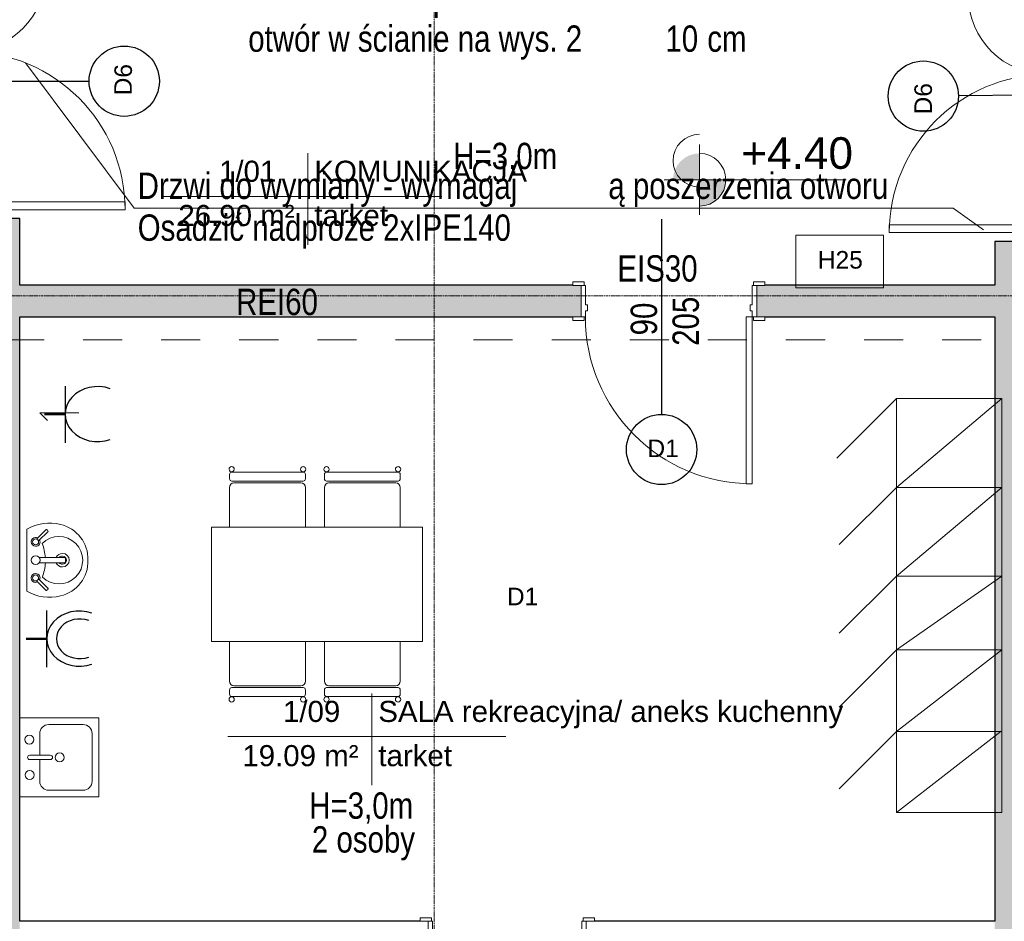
# Model space of a CAD drawing. Header units: centimetres. Extents: x 14504 to 44111, y -18976 to -7683.
# Tile 71 of 141: x 30891 to 31451, y -17667 to -17154. Entities that reach past the tile are written whole.
import ezdxf

# ---------------------------------------------------------------- set-up
doc = ezdxf.new("R2010")
doc.units = ezdxf.units.CM
doc.linetypes.add('Aligning Line 1_8_', pattern=[0.635, 0.3175, -0.3175])
doc.linetypes.add('Linia siatki', pattern=[0.9925, 0.47, -0.2175, 0.0875, -0.2175])
for name, color, linetype, lineweight in [('A-AREA-IDEN', 4, 'Continuous', 9), ('A-DETL', 6, 'Continuous', 9), ('A-DETL-MEDM', 33, 'Continuous', 25), ('A-DETL-THIN', 151, 'Continuous', 9), ('A-DOOR', 31, 'Continuous', 9), ('A-DOOR-FRAM', 31, 'Continuous', 18), ('A-WALL', 4, 'Continuous', 9), ('A-WALL-PATT', 111, 'Continuous', 25), ('G-ANNO-DIMS', 111, 'Continuous', 9), ('G-ANNO-TEXT', 8, 'Continuous', 9), ('I-FURN', 30, 'Continuous', 9), ('I-WALL', 2, 'Continuous', 9), ('IE inst', 1, 'Continuous', 50), ('P-SANR-FIXT', 6, 'Continuous', 9), ('S-GRID', 8, 'Continuous', 9)]:
    doc.layers.add(name, color=color, linetype=linetype, lineweight=lineweight)
doc.styles.add('Arial_1', font='arial.ttf', dxfattribs={"height": 12})
doc.styles.add('Arial_2', font='arial.ttf', dxfattribs={"height": 18})
doc.styles.add('Arial_3', font='arial.ttf', dxfattribs={"width": 0.8, "height": 18})
doc.styles.add('Arial_4', font='arial.ttf', dxfattribs={"height": 10})

# ---------------------------------------------------------------- blocks, each defined once
blk = doc.blocks.new('wewnetrzne dwupanelowe - 900 x 2100mm-658878-4_Poziom piętra')
at = {"layer": 'A-DOOR'}
for p, q in [((-54.635, 11.3175), (-48.135, 11.3175)), ((-54.635, 9.3175), (-54.635, 11.3175)), ((-48.135, 11.3175), (-48.135, 9.3175)), ((48.135, 11.3175), (54.635, 11.3175)), ((48.135, 9.3175), (48.135, 11.3175)), ((54.635, 11.3175), (54.635, 9.3175)), ((-48.135, 9.3175), (-54.635, 9.3175)), ((54.635, 9.3175), (48.135, 9.3175)), ((-54.635, -8.6825), (-48.135, -8.6825)), ((-54.635, -10.6825), (-54.635, -8.6825)), ((-48.135, -10.6825), (-54.635, -10.6825)), ((-48.135, -8.6825), (-48.135, -10.6825)), ((48.135, -8.6825), (54.635, -8.6825)), ((48.135, -10.6825), (48.135, -8.6825)), ((54.635, -10.6825), (48.135, -10.6825)), ((54.635, -8.6825), (54.635, -10.6825))]:
    blk.add_line(p, q, dxfattribs=at)
at = {"layer": 'A-DOOR', "lineweight": 18}
for p, q in [((44, -8.6825), (47.5, -8.6825)), ((44, -103.6825), (44, -8.6825)), ((47.5, -8.6825), (47.5, -103.6825)), ((47.5, -103.6825), (44, -103.6825))]:
    blk.add_line(p, q, dxfattribs=at)
at = {"layer": 'A-DOOR'}
blk.add_arc((47.5, -8.6825), 95, 180, 270, dxfattribs=at)
at = {"layer": 'A-DOOR-FRAM'}
for p, q in [((-50, 9.3175), (-47.5, 9.3175)), ((-50, -8.6825), (-50, 9.3175)), ((-47.5, 9.3175), (-47.5, -1.69)), ((47.5, 9.3175), (50, 9.3175)), ((47.5, -1.69), (47.5, 9.3175)), ((50, 9.3175), (50, -8.6825)), ((-47.5, -1.69), (-46.23, -1.69)), ((-47.5, -5.1825), (-47.5, -8.6825)), ((-46.23, -5.1825), (-47.5, -5.1825)), ((-46.23, -1.69), (-46.23, -5.1825)), ((46.23, -1.69), (47.5, -1.69)), ((46.23, -5.1825), (46.23, -1.69)), ((47.5, -5.1825), (46.23, -5.1825)), ((47.5, -8.6825), (47.5, -5.1825)), ((-47.5, -8.6825), (-50, -8.6825)), ((50, -8.6825), (47.5, -8.6825))]:
    blk.add_line(p, q, dxfattribs=at)
blk = doc.blocks.new('Stół - prostokątny - 1830 x 0762mm-493090-4_Poziom piętra')
at = {"layer": 'I-FURN'}
for p, q in [((60, 32.5), (-60, 32.5)), ((-60, 32.5), (-60, -32.5)), ((60, -32.5), (60, 32.5)), ((-60, -32.5), (60, -32.5))]:
    blk.add_line(p, q, dxfattribs=at)
blk = doc.blocks.new('Krzesło Breuera - Krzesło Breuera-494065-4_Poziom piętra')
at = {"layer": 'I-FURN'}
for p, q in [((-21.59, 9.96), (-21.59, -12.7)), ((21.59, -12.7), (21.59, 9.96)), ((20.32, -16.35), (-20.32, -16.35)), ((-19.05, -15.24), (19.05, -15.24)), ((-21.59, -17.62), (-21.59, -20.08)), ((-20.32, -21.35), (20.32, -21.35)), ((21.59, -20.08), (21.59, -17.62))]:
    blk.add_line(p, q, dxfattribs=at)
for centre, radius, start, end in [((-19.05, -12.7), 2.54, 180, 270), ((-20.32, -17.62), 1.27, 90, 180), ((19.05, -12.7), 2.54, 270, 360), ((20.32, -17.62), 1.27, 360, 90), ((-20.35, -23.06), 1.51, 360, 180), ((-20.32, -20.08), 1.27, 180, 270), ((20.37, -23.06), 1.51, 360, 180), ((20.32, -20.08), 1.27, 270, 360), ((-20.35, -23.06), 1.51, 180, 360), ((20.37, -23.06), 1.51, 180, 360)]:
    blk.add_arc(centre, radius, start, end, dxfattribs=at)
blk = doc.blocks.new('Krzesło Breuera - Krzesło Breuera-494360-4_Poziom piętra')
at = {"layer": 'I-FURN'}
for p, q in [((-21.59, 17.62), (-21.59, 20.08)), ((-20.32, 21.35), (20.32, 21.35)), ((21.59, 20.08), (21.59, 17.62)), ((-21.59, -9.96), (-21.59, 12.7)), ((20.32, 16.35), (-20.32, 16.35)), ((-19.05, 15.24), (19.05, 15.24)), ((21.59, 12.7), (21.59, -9.96))]:
    blk.add_line(p, q, dxfattribs=at)
for centre, radius, start, end in [((-20.35, 23.06), 1.51, 0, 180), ((-20.35, 23.06), 1.51, 180, 0), ((20.37, 23.06), 1.51, 0, 180), ((20.37, 23.06), 1.51, 180, 0), ((-20.32, 20.08), 1.27, 90, 180), ((-20.32, 17.62), 1.27, 180, 270), ((20.32, 20.08), 1.27, 0, 90), ((20.32, 17.62), 1.27, 270, 0), ((-19.05, 12.7), 2.54, 90, 180), ((19.05, 12.7), 2.54, 0, 90)]:
    blk.add_arc(centre, radius, start, end, dxfattribs=at)
blk = doc.blocks.new('Lavabo mural - 05 - 440mm x 350mm-346807-4_Poziom piętra')
at = {"layer": 'P-SANR-FIXT'}
for p, q in [((17.65, 0), (-17.65, 0)), ((-17.19, -11.05), (-11.74, -5.6)), ((17.5, -11.05), (12.05, -5.6)), ((-16.1, -12.14), (-10.65, -6.69)), ((-1.5, -21.49), (-1.5, -7.07)), ((1.5, -21.49), (1.5, -7.07)), ((16.41, -12.14), (10.96, -6.69))]:
    blk.add_line(p, q, dxfattribs=at)
for centre, radius, start, end in [((5.33, -13.08), 26.44, 150.3649, 193.6351), ((-5.33, -13.08), 26.44, 346.3649, 29.6351), ((-10.13, -5.07), 2.5, 0, 180), ((-10.13, -5.07), 2.5, 180, 207.0533), ((-10.13, -5.07), 1.7, 360, 180), ((-10.13, -5.07), 1.7, 180, 198.0596), ((-10.13, -5.07), 1.7, 198.0596, 360), ((-10.13, -5.07), 2.5, 242.9467, 0), ((0, -5.07), 2.5, 0, 180), ((0, -5.07), 2.5, 180, 0), ((10.43, -5.07), 2.5, 360, 180), ((10.43, -5.07), 2.5, 180, 297.0533), ((10.43, -5.07), 1.7, 0, 180), ((10.43, -5.07), 1.7, 180, 0), ((10.43, -5.07), 2.5, 332.9467, 360), ((0, -18.36), 13.5, 135.4629, 45.0556), ((-0.16, 16.03), 26.66, 249.1986, 267.1093), ((-0.16, 16.03), 26.66, 273.5606, 291.3199), ((0, -20.36), 3.86, 112.8828, 180), ((0, -20.36), 3.86, 360, 67.1178), ((-0.59, -14.51), 20.35, 193.6351, 271.6558), ((0, -20.36), 3.86, 180, 360), ((0, -20.36), 2.35, 129.6826, 180), ((0, -20.36), 2.35, 180, 360), ((0.59, -14.51), 20.35, 268.3442, 346.3649), ((0, -20.36), 2.35, 360, 50.3185)]:
    blk.add_arc(centre, radius, start, end, dxfattribs=at)
for centre, major_axis, ratio, start_param, end_param in [((-16.65, -11.59), (-0.545, 0.545), 0.274309, 0, 3.141593), ((16.95, -11.59), (0.545, 0.545), 0.274309, 3.141593, 6.283185), ((0, -21.49), (-1.5, 0), 0.428525, 0, 3.141593)]:
    blk.add_ellipse(centre, major_axis=major_axis, ratio=ratio, start_param=start_param, end_param=end_param, dxfattribs=at)
blk = doc.blocks.new('Drzwi-korytarz-niesymetryczne-wpuszczane - 1350 x 2000mm-590928-4_Poziom piętra')
at = {"layer": 'A-DOOR', "lineweight": 18}
for p, q in [((-63, 6.365), (-67.5, 6.365)), ((-67.5, 6.365), (-67.5, -83.635)), ((-63, -83.635), (-63, 6.365)), ((63, 6.365), (67.5, 6.365)), ((63, -38.635), (63, 6.365)), ((67.5, 6.365), (67.5, -38.635)), ((67.5, -38.635), (63, -38.635)), ((-67.5, -83.635), (-63, -83.635))]:
    blk.add_line(p, q, dxfattribs=at)
at = {"layer": 'A-DOOR'}
for centre, radius, start, end in [((-67.5, 6.365), 90, 270, 360), ((67.5, 6.365), 45, 180, 270)]:
    blk.add_arc(centre, radius, start, end, dxfattribs=at)
at = {"layer": 'A-DOOR-FRAM'}
for p, q in [((-72.5, 21.365), (-67.5, 21.365)), ((-72.5, 6.365), (-72.5, 21.365)), ((-67.5, 21.365), (-67.5, 16.44375)), ((67.5, 21.365), (72.5, 21.365)), ((67.5, 16.44375), (67.5, 21.365)), ((72.5, 21.365), (72.5, 6.365)), ((-67.5, 16.44375), (-65.9125, 16.44375)), ((-67.5, 11.34125), (-67.5, 6.365)), ((-65.9125, 11.34125), (-67.5, 11.34125)), ((-65.9125, 16.44375), (-65.9125, 11.34125)), ((65.9125, 16.44375), (67.5, 16.44375)), ((65.9125, 11.34125), (65.9125, 16.44375)), ((67.5, 11.34125), (65.9125, 11.34125)), ((67.5, 6.365), (67.5, 11.34125)), ((-67.5, 6.365), (-72.5, 6.365)), ((72.5, 6.365), (67.5, 6.365))]:
    blk.add_line(p, q, dxfattribs=at)
blk = doc.blocks.new('Drzwi-korytarz-niesymetryczne-wpuszczane - 1350 x 2000mm-591046-4_Poziom piętra')
at = {"layer": 'A-DOOR', "lineweight": 18}
for p, q in [((-67.5, -6.365), (-67.5, 83.635)), ((-67.5, 83.635), (-63, 83.635)), ((-63, 83.635), (-63, -6.365)), ((67.5, 38.635), (63, 38.635)), ((63, 38.635), (63, -6.365)), ((67.5, -6.365), (67.5, 38.635)), ((-63, -6.365), (-67.5, -6.365)), ((63, -6.365), (67.5, -6.365))]:
    blk.add_line(p, q, dxfattribs=at)
at = {"layer": 'A-DOOR'}
for centre, radius, start, end in [((-67.5, -6.365), 90, 0, 90), ((67.5, -6.365), 45, 90, 180)]:
    blk.add_arc(centre, radius, start, end, dxfattribs=at)
at = {"layer": 'A-DOOR-FRAM'}
for p, q in [((-67.5, -6.365), (-72.5, -6.365)), ((-72.5, -6.365), (-72.5, -21.365)), ((-67.5, -11.34125), (-67.5, -6.365)), ((67.5, -6.365), (67.5, -11.34125)), ((72.5, -6.365), (67.5, -6.365)), ((72.5, -21.365), (72.5, -6.365)), ((-65.9125, -11.34125), (-67.5, -11.34125)), ((-67.5, -21.365), (-67.5, -16.44375)), ((-67.5, -16.44375), (-65.9125, -16.44375)), ((-65.9125, -16.44375), (-65.9125, -11.34125)), ((67.5, -11.34125), (65.9125, -11.34125)), ((65.9125, -11.34125), (65.9125, -16.44375)), ((65.9125, -16.44375), (67.5, -16.44375)), ((67.5, -16.44375), (67.5, -21.365)), ((-72.5, -21.365), (-67.5, -21.365)), ((67.5, -21.365), (72.5, -21.365))]:
    blk.add_line(p, q, dxfattribs=at)
blk = doc.blocks.new('Drzwi-wewnętrzne-jednoskrzydłowe-dwupanelowe-drewniane - 900 x 2100mm-623786-4_Poziom piętra')
at = {"layer": 'A-DOOR', "lineweight": 18}
for p, q in [((42.5, 112.6825), (39, 112.6825)), ((39, 112.6825), (39, 27.6825)), ((42.5, 27.6825), (42.5, 112.6825)), ((39, 27.6825), (42.5, 27.6825))]:
    blk.add_line(p, q, dxfattribs=at)
at = {"layer": 'A-DOOR'}
for p, q in [((-43.135, 29.6825), (-49.635, 29.6825)), ((-49.635, 29.6825), (-49.635, 27.6825)), ((-43.135, 27.6825), (-43.135, 29.6825)), ((49.635, 29.6825), (43.135, 29.6825)), ((43.135, 29.6825), (43.135, 27.6825)), ((49.635, 27.6825), (49.635, 29.6825)), ((-49.635, 27.6825), (-43.135, 27.6825)), ((43.135, 27.6825), (49.635, 27.6825)), ((-43.135, -28.3175), (-49.635, -28.3175)), ((-49.635, -28.3175), (-49.635, -30.3175)), ((-49.635, -30.3175), (-43.135, -30.3175)), ((-43.135, -30.3175), (-43.135, -28.3175)), ((49.635, -28.3175), (43.135, -28.3175)), ((43.135, -28.3175), (43.135, -30.3175)), ((43.135, -30.3175), (49.635, -30.3175)), ((49.635, -30.3175), (49.635, -28.3175))]:
    blk.add_line(p, q, dxfattribs=at)
blk.add_arc((42.5, 27.6825), 85, 90, 180, dxfattribs=at)
at = {"layer": 'A-DOOR-FRAM'}
for p, q in [((-42.5, 27.6825), (-45, 27.6825)), ((-45, 27.6825), (-45, -28.3175)), ((-42.5, 24.1825), (-42.5, 27.6825)), ((-41.23, 24.1825), (-42.5, 24.1825)), ((-41.23, 20.69), (-41.23, 24.1825)), ((42.5, 24.1825), (41.23, 24.1825)), ((41.23, 24.1825), (41.23, 20.69)), ((42.5, 27.6825), (42.5, 24.1825)), ((45, 27.6825), (42.5, 27.6825)), ((45, -28.3175), (45, 27.6825)), ((-42.5, -28.3175), (-42.5, 20.69)), ((-42.5, 20.69), (-41.23, 20.69)), ((41.23, 20.69), (42.5, 20.69)), ((42.5, 20.69), (42.5, -28.3175)), ((-45, -28.3175), (-42.5, -28.3175)), ((42.5, -28.3175), (45, -28.3175))]:
    blk.add_line(p, q, dxfattribs=at)
blk = doc.blocks.new('Zlew kuchenny - typu wyspowego - 450 x 450mm-548266-4_Poziom piętra')
at = {"layer": 'P-SANR-FIXT'}
for p, q in [((-20.93, 22.73), (-20.93, -22.27)), ((24.07, -22.27), (24.07, 22.73)), ((0.3, 17.02), (0.3, 5.31)), ((2.84, 17.02), (2.84, 5.31)), ((0.3, 11.3), (-12.04, 11.3)), ((15.18, 11.3), (2.84, 11.3)), ((-17.12, 6.22), (-17.12, -13.38)), ((20.26, -13.38), (20.26, 6.22)), ((-20.93, -22.27), (24.07, -22.27)), ((-12.04, -18.46), (15.18, -18.46))]:
    blk.add_line(p, q, dxfattribs=at)
for centre, radius, start, end in [((-8.43, 17.02), 2.54, 360, 180), ((-8.43, 17.02), 2.54, 180, 360), ((1.57, 17.02), 1.27, 360, 180), ((11.73, 17.23), 2.54, 360, 180), ((11.73, 17.23), 2.54, 180, 0), ((-12.04, 6.22), 5.08, 90, 180), ((15.18, 6.22), 5.08, 360, 90), ((1.57, 0), 2.54, 360, 180), ((1.57, 0), 2.54, 180, 0), ((1.57, 5.31), 1.27, 180, 0), ((-12.04, -13.38), 5.08, 180, 270), ((15.18, -13.38), 5.08, 270, 0)]:
    blk.add_arc(centre, radius, start, end, dxfattribs=at)
blk = doc.blocks.new('Etyk_pom_1_mala - Etyk_pom_1_mala-219433-4_Poziom piętra')
at = {"layer": 'A-AREA-IDEN'}
for p, q in [((-0.0958, 0.1444), (-0.0958, -0.3781)), ((-0.9154, -0.1015), (0.6661, -0.1015))]:
    blk.add_line(p, q, dxfattribs=at)
blk = doc.blocks.new('2')
at = {"layer": 'IE inst', "linetype": 'Continuous', "lineweight": -3}
blk.add_line((230327.1, 30059.8), (230327.1, 30382.2), dxfattribs=at)
at = {"layer": 'IE inst'}
blk.add_line((230327.2, 30222.2), (230444.8, 30222.2), dxfattribs=at)
at = {"layer": 'IE inst', "linetype": 'Continuous', "lineweight": -3, "extrusion": (0, 0, -1)}
for centre, major_axis in [((230143.1, 30223.1), (185.4, 0)), ((230140.2, 30221.8), (133.5, 0))]:
    blk.add_ellipse(centre, major_axis=major_axis, ratio=0.845477, start_param=4.316789, end_param=8.249581, dxfattribs=at)

msp = doc.modelspace()

# ---------------------------------------------------------------- hatches: boundary and pattern name
at = {"layer": 'A-WALL-PATT', "lineweight": 9, "transparency": 33554610}
h = msp.add_hatch(color=256, dxfattribs=at)
h.paths.add_polyline_path([(30890.64, -18121.39), (30890.64, -17267.39), (30844.64, -17267.39), (30844.64, -18121.39), (30855.73, -18121.39)])
h.paths.add_polyline_path([(30855.66, -17122.39), (30890.64, -17122.39), (30890.64, -16518.39), (30844.64, -16518.39), (30844.64, -16734.76), (30845.27, -16734.76), (30845.27, -16736.76), (30844.64, -16736.76), (30844.64, -16748.76), (30845.27, -16748.76), (30845.27, -16750.76), (30844.64, -16750.76), (30844.64, -17122.39), (30850.56, -17122.39)])
h = msp.add_hatch(color=256, dxfattribs=at)
h.paths.add_polyline_path([(31445.64, -18058.39), (31491.64, -18058.39), (31491.64, -17280.39), (31445.64, -17280.39), (31445.64, -18043.39)])
h.paths.add_polyline_path([(31475.64, -17135.39), (31491.64, -17135.39), (31491.64, -16518.39), (31445.64, -16518.39), (31445.64, -17135.39)])
h = msp.add_hatch(color=256, dxfattribs=at)
h.paths.add_polyline_path([(31382.96, -17323.39), (31445.64, -17323.39), (31445.64, -17305.39), (31310.14, -17305.39), (31310.14, -17323.39), (31314.77, -17323.39)])
h.paths.add_polyline_path([(31210.14, -17323.39), (31210.14, -17305.39), (30890.64, -17305.39), (30890.64, -17323.39), (31205.5, -17323.39)])
at = {"layer": 'G-ANNO-DIMS'}
h = msp.add_hatch(color=256, dxfattribs=at)
edge = h.paths.add_edge_path()
edge.add_arc((31277.54, -17245.31), 15, 90, 180)
edge.add_line((31262.54, -17245.31), (31277.54, -17245.31))
edge.add_line((31277.54, -17245.31), (31277.54, -17230.31))
h = msp.add_hatch(color=256, dxfattribs=at)
edge = h.paths.add_edge_path()
edge.add_arc((31277.54, -17245.31), 15, 270, 360)
edge.add_line((31292.54, -17245.31), (31277.54, -17245.31))
edge.add_line((31277.54, -17245.31), (31277.54, -17260.31))

# ---------------------------------------------------------------- linework, layer by layer
at = {"layer": 'A-DETL', "linetype": 'Aligning Line 1_8_', "ltscale": 70}
for p, q in [((30837.85, -17336.43), (31501.57, -17336.43)), ((30902.15, -17378.04), (30942.15, -17378.04)), ((30902.15, -17378.04), (30906.39, -17382.29))]:
    msp.add_line(p, q, dxfattribs=at)
at = {"layer": 'A-DETL-MEDM'}
for p, q in [((30819.14, -17189.21), (30930.14, -17189.21)), ((31536, -17196.41), (31425.01, -17197.48)), ((31256, -17267.82), (31256, -17378.82))]:
    msp.add_line(p, q, dxfattribs=at)
for centre in [(30950.14, -17189.21), (31405.01, -17197.68), (31256, -17398.82)]:
    msp.add_circle(centre, 20, dxfattribs=at)
at = {"layer": 'A-DETL-THIN'}
for p, q in [((30955.89, -17261.51), (30894.02, -17178.81)), ((30955.89, -17261.51), (31421.89, -17261.51)), ((31421.89, -17261.51), (31439.27, -17273.8)), ((31332.38, -17276.89), (31382.38, -17276.89)), ((31332.38, -17306.89), (31332.38, -17276.89)), ((31382.38, -17276.89), (31382.38, -17306.89)), ((31382.38, -17306.89), (31332.38, -17306.89)), ((31389.64, -17369.89), (31355.7, -17403.83)), ((31389.64, -17369.89), (31449.64, -17369.89)), ((31389.64, -17420.39), (31389.64, -17369.89)), ((31449.64, -17369.89), (31389.64, -17420.39)), ((31449.64, -17420.39), (31449.64, -17369.89)), ((31389.64, -17420.39), (31357.11, -17452.91)), ((31449.64, -17420.39), (31389.64, -17420.39)), ((31389.64, -17420.39), (31389.64, -17605.39)), ((31389.64, -17470.89), (31449.64, -17420.39)), ((31449.64, -17420.39), (31389.64, -17420.39)), ((31449.64, -17605.39), (31449.64, -17420.39)), ((31389.64, -17470.89), (31357.11, -17503.41)), ((31389.64, -17470.89), (31449.64, -17470.89)), ((31389.64, -17512.89), (31449.64, -17470.89)), ((31389.64, -17512.89), (31357.11, -17545.41)), ((31389.64, -17512.89), (31449.64, -17512.89)), ((31389.64, -17559.39), (31449.64, -17512.89)), ((31389.64, -17559.39), (31357.11, -17591.91)), ((31389.64, -17605.39), (31449.32, -17559.14)), ((31389.64, -17559.39), (31449.64, -17559.39)), ((31389.64, -17605.39), (31449.64, -17605.39))]:
    msp.add_line(p, q, dxfattribs=at)
at = {"layer": 'A-WALL', "lineweight": 25}
for p, q in [((30890.64, -17267.39), (30860.64, -17267.39)), ((30890.64, -17305.39), (30890.64, -17267.39)), ((31475.64, -17280.39), (31445.64, -17280.39)), ((31445.64, -17280.39), (31445.64, -17305.39)), ((31205.5, -17305.39), (30890.64, -17305.39)), ((31445.64, -17305.39), (31314.77, -17305.39)), ((30890.64, -17323.39), (31205.5, -17323.39)), ((30890.64, -17667.39), (30890.64, -17323.39)), ((31314.77, -17323.39), (31445.64, -17323.39)), ((31445.64, -17323.39), (31445.64, -17667.39))]:
    msp.add_line(p, q, dxfattribs=at)
at = {"layer": 'G-ANNO-DIMS'}
for p, q in [((31277.54, -17225.31), (31277.54, -17265.31)), ((31277.54, -17245.31), (31277.54, -17230.31)), ((31297.54, -17245.31), (31257.54, -17245.31)), ((31262.54, -17245.31), (31277.54, -17245.31)), ((31361.1, -17245.31), (31262.91, -17245.31)), ((31292.54, -17245.31), (31277.54, -17245.31)), ((31277.54, -17245.31), (31277.54, -17260.31)), ((31277.54, -17245.31), (31361.1, -17245.31))]:
    msp.add_line(p, q, dxfattribs=at)
for centre, start, end in [((31277.54, -17234.44), 90, 180), ((31277.54, -17245.31), 0, 90), ((31277.54, -17234.44), 180, 270), ((31277.54, -17245.31), 270, 0)]:
    msp.add_arc(centre, 15, start, end, dxfattribs=at)
at = {"layer": 'I-WALL', "lineweight": 25}
for p, q in [((31118.5, -17667.39), (30890.64, -17667.39)), ((31445.64, -17667.39), (31217.77, -17667.39))]:
    msp.add_line(p, q, dxfattribs=at)
at = {"layer": 'IE inst', "linetype": 'Continuous', "lineweight": -3}
msp.add_line((30916.62, -17395.03), (30916.62, -17362.79), dxfattribs=at)
at = {"layer": 'IE inst'}
msp.add_line((30916.61, -17378.79), (30904.85, -17378.79), dxfattribs=at)
at = {"layer": 'IE inst', "linetype": 'Continuous', "lineweight": -3}
msp.add_ellipse((30935.02, -17378.7), major_axis=(-18.54, 0), ratio=0.845477, start_param=4.316789, end_param=8.249581, dxfattribs=at)
at = {"layer": 'S-GRID', "linetype": 'Linia siatki'}
for p, q in [((31126.64, -16156.79), (31126.64, -18769.34)), ((29444.34, -17311.39), (32937.23, -17311.39))]:
    msp.add_line(p, q, dxfattribs=at)

# ---------------------------------------------------------------- block references
at = {"layer": 'A-AREA-IDEN', "xscale": 99.99999999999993, "yscale": 99.99999999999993, "zscale": 99.99999999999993}
for p in [(31064.28, -17244.62), (31100.7, -17552.09)]:
    msp.add_blockref('Etyk_pom_1_mala - Etyk_pom_1_mala-219433-4_Poziom piętra', p, dxfattribs=at)
at = {"layer": 'A-DOOR'}
for name, p, rotation in [('Drzwi-korytarz-niesymetryczne-wpuszczane - 1350 x 2000mm-590928-4_Poziom piętra', (30867, -17194.89), 89.99999999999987), ('Drzwi-korytarz-niesymetryczne-wpuszczane - 1350 x 2000mm-591046-4_Poziom piętra', (31469.27, -17207.89), 89.99999999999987), ('Drzwi-wewnętrzne-jednoskrzydłowe-dwupanelowe-drewniane - 900 x 2100mm-623786-4_Poziom piętra', (31168.14, -17695.71), 180)]:
    msp.add_blockref(name, p, dxfattribs=dict(at, rotation=rotation))
msp.add_blockref('wewnetrzne dwupanelowe - 900 x 2100mm-658878-4_Poziom piętra', (31260.14, -17314.71), dxfattribs=at)
at = {"layer": 'I-FURN', "rotation": 180}
for name, p in [('Krzesło Breuera - Krzesło Breuera-494065-4_Poziom piętra', (31031.66, -17433.12)), ('Krzesło Breuera - Krzesło Breuera-494065-4_Poziom piętra', (31085.66, -17433.12)), ('Stół - prostokątny - 1830 x 0762mm-493090-4_Poziom piętra', (31059.85, -17475.58)), ('Krzesło Breuera - Krzesło Breuera-494360-4_Poziom piętra', (31031.66, -17518.04)), ('Krzesło Breuera - Krzesło Breuera-494360-4_Poziom piętra', (31085.66, -17518.04))]:
    msp.add_blockref(name, p, dxfattribs=at)
at = {"layer": 'IE inst', "xscale": -0.1000000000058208, "yscale": 0.09999999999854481, "zscale": 0.1}
msp.add_blockref('2', (53938.89, -20528.78), dxfattribs=at)
at = {"layer": 'P-SANR-FIXT'}
for name, p, rotation in [('Lavabo mural - 05 - 440mm x 350mm-346807-4_Poziom piętra', (30894.64, -17461.84), 90.00000000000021), ('Zlew kuchenny - typu wyspowego - 450 x 450mm-548266-4_Poziom piętra', (30913.37, -17575.67), 89.99999999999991)]:
    msp.add_blockref(name, p, dxfattribs=dict(at, rotation=rotation))

# ---------------------------------------------------------------- texts
at = {"layer": 'A-AREA-IDEN', "char_height": 12, "attachment_point": 1, "style": 'Arial_1'}
for s, insert, width in [('1/01', (31004.09, -17234.45), 42.4894), ('KOMUNIKACJA', (31058.37, -17234.45), 156.3291), ('26.90 m²', (30980.95, -17259.62), 85.7806), ('tarket', (31058.37, -17259.62), 55.3164), ('1/09', (31040.5, -17541.92), 42.4894), ('SALA rekreacyjna/ aneks kuchenny', (31094.78, -17541.92), 346.329), ('19.09 m²', (31017.37, -17567.09), 85.7806), ('tarket', (31094.78, -17567.09), 55.3164)]:
    msp.add_mtext(s, dxfattribs=dict(at, insert=insert, width=width))
at = {"layer": 'G-ANNO-DIMS', "insert": (31301.35, -17221.09), "char_height": 18, "width": 60.1593, "attachment_point": 1, "line_spacing_factor": 0.941778, "style": 'Arial_4'}
msp.add_mtext('+4.40', dxfattribs=at)
at = {"layer": 'G-ANNO-TEXT', "attachment_point": 1}
for s, insert, char_height, width, style in [('ć nadproże', (31084.88, -17133.65), 15, 123.4599, 'Arial_3'), ('otwór w ścianie na wys. 2', (31020.72, -17157.46), 15, 287.8058, 'Arial_3'), ('10', (31258.18, -17157.46), 15, 28.8607, 'Arial_3'), ('cm ', (31282, -17157.46), 15, 41.6878, 'Arial_3'), ('H=3,0m', (31137.44, -17224.26), 15, 91.3924, 'Arial_3'), ('ą poszerzenia otworu', (31225.7, -17241.23), 15, 238.1012, 'Arial_3'), ('Drzwi do wymiany - wymagaj', (30957.81, -17241.23), 15, 324.6834, 'Arial_3'), ('Osadzić nadproże 2xIPE140', (30957.81, -17265.04), 15, 318.2699, 'Arial_3'), ('EIS30', (31230.86, -17288.27), 15, 69.7468, 'Arial_3'), ('H25', (31344.93, -17285.87), 10, 30.4641, 'Arial_2'), ('REI60', (31013.82, -17307.31), 15, 71.3502, 'Arial_3'), ('D1', (31247.95, -17393.18), 10, 21.6456, 'Arial_2'), ('D1', (31167.95, -17477.5), 10, 21.6456, 'Arial_2'), ('H=3,0m', (31055.46, -17594.01), 15, 91.3924, 'Arial_3'), ('2 osoby', (31056.96, -17613.26), 15, 87.3839, 'Arial_3')]:
    msp.add_mtext(s, dxfattribs=dict(at, insert=insert, char_height=char_height, width=width, style=style))
for s, insert, char_height, width, rotation, style in [('D6', (30944.41, -17197.21), 10, 21.6456, 89.4462, 'Arial_2'), ('D6', (31399.89, -17208.12), 10, 21.6456, 90, 'Arial_2'), ('205', (31262.22, -17339.83), 15, 43.2911, 90, 'Arial_3'), ('90', (31238.41, -17333.88), 15, 28.8607, 90, 'Arial_3')]:
    msp.add_mtext(s, dxfattribs=dict(at, insert=insert, char_height=char_height, width=width, rotation=rotation, style=style))

doc.saveas('drawing.dxf')
